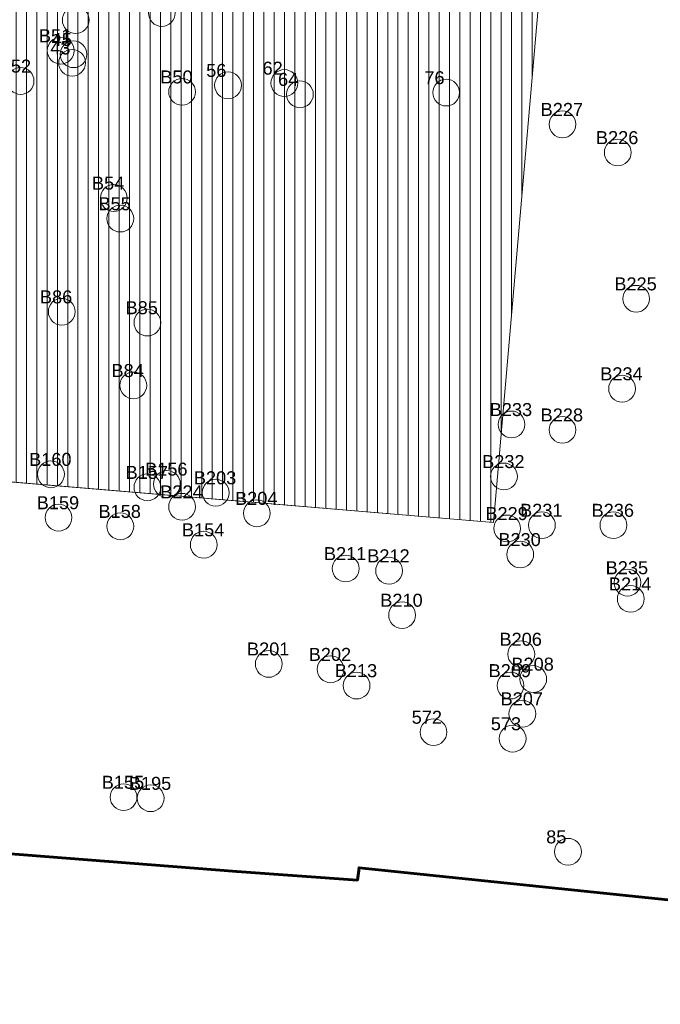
# Model space of a CAD drawing. Header units: metres. Extents: x 179483 to 180084, y 582739 to 582904.
# Tile 2 of 205: x 179596 to 179655, y 582759 to 582850. Entities that reach past the tile are written whole.
import ezdxf

# ---------------------------------------------------------------- set-up
doc = ezdxf.new("R2010")
doc.units = ezdxf.units.M
doc.layers.get('0').update_dxf_attribs({"linetype": 'CONTINUOUS', "lineweight": 9})
for name, color, linetype, lineweight in [('TA - NIET_INGEMETEN', 4, 'CONTINUOUS', 18), ('TA - OPSPORINGSGEBIED', 5, 'CONTINUOUS', 60), ('TA - VRIJGEGEVEN TOT 4M-MV', 3, 'CONTINUOUS', 18)]:
    doc.layers.add(name, color=color, linetype=linetype, lineweight=lineweight)
doc.layers.add('TA - VERDACHT OBJECT BENADERD', color=3, linetype='CONTINUOUS')
doc.styles.get("Standard").update_dxf_attribs({"font": 'arial.ttf'})

# ---------------------------------------------------------------- blocks, each defined once
blk = doc.blocks.new('Object')
at = {"lineweight": 20}
blk.add_circle((0, 0), 1.236, dxfattribs=at)
at = {"color": 7}
blk.add_attdef('1', (-2.48, 0.774), '', height=1.2, dxfattribs=at)

msp = doc.modelspace()

# ---------------------------------------------------------------- hatches: boundary and pattern name
at = {"layer": 'TA - NIET_INGEMETEN', "lineweight": 9}
h = msp.add_hatch(dxfattribs=at)
h.set_pattern_fill('ANSI31', color=256, scale=0.3, angle=45, style=0)
h.paths.add_polyline_path([(179510.532, 582871.34), (179502.267, 582871.799), (179501.813, 582870.366), (179501.644, 582869.832), (179502.037, 582869.504), (179501.914, 582867.14), (179499.93, 582867.307), (179499.168, 582857.13), (179499.61, 582857.105), (179499.021, 582849.85), (179497.058, 582825.653), (179496.261, 582815.833), (179537.915, 582812.323), (179577.459, 582808.99), (179639.82, 582803.735), (179644.304, 582855.14), (179547.576, 582863.292), (179541.173, 582863.831), (179541.402, 582867.534), (179539.197, 582867.798), (179539.197, 582868.29), (179538.607, 582868.323), (179538.64, 582868.848), (179535.197, 582869.13), (179529.39, 582869.629), (179526.166, 582869.868), (179524.905, 582869.953), (179520.678, 582870.376), (179516.499, 582870.755), (179511.352, 582871.176)])

# ---------------------------------------------------------------- linework, layer by layer
msp.add_lwpolyline([(179547.576, 582863.292), (179644.304, 582855.14), (179639.82, 582803.735), (179577.459, 582808.99)], dxfattribs=at)
at = {"layer": 'TA - OPSPORINGSGEBIED', "linetype": 'ByBlock'}
msp.add_lwpolyline([(179746.815, 582759.279), (179689.127, 582765.465), (179627.432, 582771.876), (179627.285, 582770.746), (179616.152, 582771.523), (179576.747, 582774.625)], dxfattribs=at)
at = {"layer": 'TA - VRIJGEGEVEN TOT 4M-MV'}
for points in [[(179552.013, 582862.918), (179644.304, 582855.14), (179639.82, 582803.735), (179531.003, 582812.906)], [(179576.747, 582774.625), (179616.152, 582771.523), (179627.285, 582770.746), (179627.432, 582771.876), (179689.127, 582765.465), (179746.815, 582759.279)]]:
    msp.add_lwpolyline(points, dxfattribs=at)

# ---------------------------------------------------------------- block references
at = {"layer": 'TA - VERDACHT OBJECT BENADERD', "linetype": 'ByBlock'}
for p, values in [((179601.29, 582850.12), {'1': ' 46'}), ((179609.23, 582850.78), {'1': ' 53'}), ((179599.9, 582847.3), {'1': ' B51'}), ((179601.08, 582846.97), {'1': ' 45'}), ((179600.95, 582846.18), {'1': ' 43'}), ((179596.2, 582844.5), {'1': ' B52'}), ((179615.34, 582844.1), {'1': ' 56'}), ((179620.54, 582844.31), {'1': ' 62'}), ((179611.1, 582843.5), {'1': ' B50'}), ((179621.97, 582843.27), {'1': ' 64'}), ((179635.47, 582843.43), {'1': ' 76'}), ((179646.2, 582840.5), {'1': ' B227'}), ((179651.3, 582837.9), {'1': ' B226'}), ((179604.8, 582833.7), {'1': ' B54'}), ((179605.4, 582831.8), {'1': ' B55'}), ((179653, 582824.4), {'1': ' B225'}), ((179600, 582823.2), {'1': ' B86'}), ((179607.9, 582822.2), {'1': ' B85'}), ((179606.6, 582816.4), {'1': ' B84'}), ((179651.7, 582816.1), {'1': ' B234'}), ((179641.5, 582812.8), {'1': ' B233'}), ((179646.2, 582812.3), {'1': ' B228'}), ((179599, 582808.2), {'1': ' B160'}), ((179640.8, 582808), {'1': ' B232'}), ((179607.9, 582807), {'1': ' B157'}), ((179609.7, 582807.3), {'1': ' B156'}), ((179614.2, 582806.5), {'1': ' B203'}), ((179611.1, 582805.2), {'1': ' B224'}), ((179618, 582804.6), {'1': ' B204'}), ((179599.7, 582804.2), {'1': ' B159'}), ((179605.4, 582803.4), {'1': ' B158'}), ((179641.1, 582803.2), {'1': ' B229'}), ((179644.3, 582803.5), {'1': ' B231'}), ((179650.9, 582803.5), {'1': ' B236'}), ((179613.1, 582801.7), {'1': ' B154'}), ((179642.3, 582800.8), {'1': ' B230'}), ((179626.2, 582799.5), {'1': ' B211'}), ((179630.2, 582799.3), {'1': ' B212'}), ((179652.2, 582798.2), {'1': ' B235'}), ((179652.5, 582796.7), {'1': ' B214'}), ((179631.4, 582795.2), {'1': ' B210'}), ((179642.4, 582791.6), {'1': ' B206'}), ((179619.1, 582790.7), {'1': ' B201'}), ((179624.8, 582790.2), {'1': ' B202'}), ((179643.5, 582789.3), {'1': ' B208'}), ((179627.2, 582788.7), {'1': ' B213'}), ((179641.4, 582788.7), {'1': ' B209'}), ((179642.5, 582786.1), {'1': ' B207'}), ((179634.3, 582784.4), {'1': ' 572'}), ((179641.6, 582783.8), {'1': ' 573'}), ((179605.7, 582778.4), {'1': ' B155'}), ((179608.2, 582778.3), {'1': ' B195'}), ((179646.71, 582773.36), {'1': ' 85'})]:
    msp.add_blockref('Object', p, dxfattribs=at).add_auto_attribs(values)

doc.saveas('drawing.dxf')
